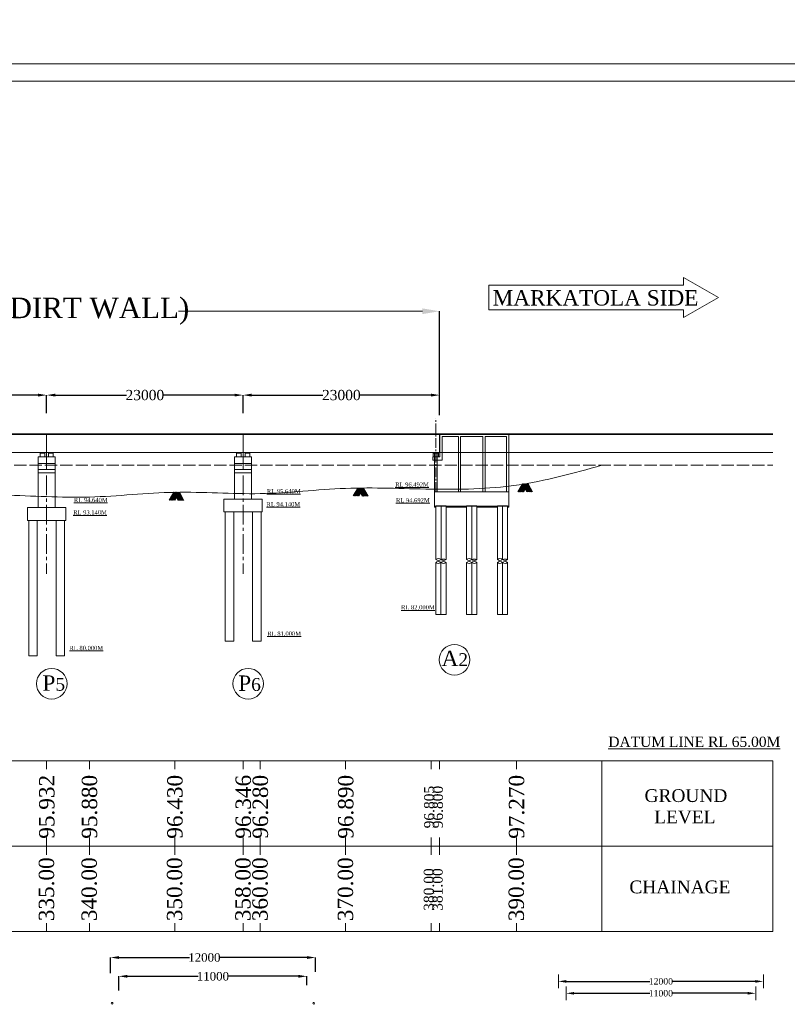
# Model space of a CAD drawing. Header units: millimetres. Extents: x -20950785 to 389010297, y -11535949 to 14056629.
# Tile 253 of 256: x 13515200 to 13605061, y -1538849 to -1423557. Entities that reach past the tile are written whole.
import ezdxf

# ---------------------------------------------------------------- set-up
doc = ezdxf.new("R2010")
doc.units = ezdxf.units.MM
doc.header["$LTSCALE"] = 60
doc.header["$MEASUREMENT"] = 0
doc.linetypes.add('ACAD_ISO02W100', pattern=[15, 12, -3])
doc.linetypes.add('CENTER2', pattern=[28.575, 19.05, -3.175, 3.175, -3.175])
doc.layers.add('TEXT', color=7, linetype='Continuous')
doc.styles.add('PDF Arial Bold', font='times.ttf')
doc.styles.add('style1', font='txt.shx', dxfattribs={"height": 1})
doc.dimstyles.get("Standard").update_dxf_attribs({"dimtxt": 400, "dimasz": 215, "dimexe": 0.18, "dimexo": 0.0625, "dimgap": 0.09, "dimtad": 0, "dimtih": 1, "dimtoh": 1, "dimdec": 0, "dimzin": 4, "dimdsep": 46, "dimtxsty": 'Standard', "dimblk": 'OPEN90', "dimcen": 0, "dimadec": 0, "dimazin": 1, "dimtfac": 1, "dimtdec": 0, "dimtix": 1, "dimtofl": 0, "dimtmove": 0, "dimatfit": 3, "dimldrblk": 'OPEN30', "dimfxl": 1, "dimtolj": 1, "dimtzin": 0, "dimarcsym": 0})

# ---------------------------------------------------------------- blocks, each defined once
blk = doc.blocks.new('*D1215')
at = {"color": 0, "linetype": 'Continuous', "lineweight": -2, "ltscale": 2, "transparency": 16777216}
for p, q in [((13403353, -1469634), (13403353, -1457696)), ((13564353, -1469879), (13564353, -1457696))]:
    blk.add_line(p, q, dxfattribs=at)
at = {"color": 0, "linetype": 'Continuous', "lineweight": 0, "ltscale": 2, "transparency": 16777216}
for p, q in [((13405353, -1457696), (13433910, -1457696)), ((13562353, -1457696), (13533795, -1457696))]:
    blk.add_line(p, q, dxfattribs=at)
at = {"color": 0, "linetype": 'Continuous', "lineweight": 9, "ltscale": 2, "transparency": 16777216}
for points in [[(13405353, -1457362), (13405353, -1458029), (13403353, -1457696)], [(13562353, -1457362), (13562353, -1458029), (13564353, -1457696)]]:
    blk.add_solid(points, dxfattribs=at)
at = {"layer": 'Defpoints', "color": 0, "linetype": 'Continuous', "lineweight": 9, "ltscale": 2, "transparency": 16777216}
for p in [(13564353, -1457696), (13403353, -1469634), (13564353, -1469879)]:
    blk.add_point(p, dxfattribs=at)
at = {"color": 0, "linetype": 'Continuous', "lineweight": 9, "ltscale": 2, "transparency": 16777216, "insert": (13483853, -1457696), "char_height": 2000, "attachment_point": 5}
blk.add_mtext('\\A1;{\\fTimes New Roman|b0|i0|c0|p18;\\H1.2x;\\C256;LENGTH OF BRIDGE 161.00 (BETWEEN FACE OF DIRT WALL)}', dxfattribs=at)
blk = doc.blocks.new('*D1220')
at = {"color": 0, "linetype": 'Continuous', "lineweight": -2, "ltscale": 2, "transparency": 16777216}
for p, q in [((13495353, -1469634), (13495353, -1467516)), ((13496353, -1467516), (13504688, -1467516)), ((13517353, -1467516), (13509017, -1467516)), ((13518353, -1468982), (13518353, -1467516))]:
    blk.add_line(p, q, dxfattribs=at)
at = {"color": 0, "linetype": 'Continuous', "lineweight": 9, "ltscale": 2, "transparency": 16777216}
for points in [[(13496353, -1467349), (13496353, -1467682), (13495353, -1467516)], [(13517353, -1467349), (13517353, -1467682), (13518353, -1467516)]]:
    blk.add_solid(points, dxfattribs=at)
at = {"layer": 'Defpoints', "color": 0, "linetype": 'Continuous', "lineweight": 9, "ltscale": 2, "transparency": 16777216}
for p in [(13518353, -1467516), (13495353, -1469634), (13518353, -1468982)]:
    blk.add_point(p, dxfattribs=at)
at = {"color": 0, "linetype": 'Continuous', "lineweight": 9, "ltscale": 2, "transparency": 16777216, "insert": (13506853, -1467516), "char_height": 1000, "attachment_point": 5}
blk.add_mtext('\\A1;{\\fTimes New Roman|b0|i0|c0|p18;\\H1.2x;\\C256;23000 }', dxfattribs=at)
blk = doc.blocks.new('*D1221')
at = {"color": 0, "linetype": 'Continuous', "lineweight": -2, "ltscale": 2, "transparency": 16777216}
for p, q in [((13518353, -1469634), (13518353, -1467516)), ((13519353, -1467516), (13527688, -1467516)), ((13540353, -1467516), (13532017, -1467516)), ((13541353, -1468982), (13541353, -1467516))]:
    blk.add_line(p, q, dxfattribs=at)
at = {"color": 0, "linetype": 'Continuous', "lineweight": 9, "ltscale": 2, "transparency": 16777216}
for points in [[(13519353, -1467349), (13519353, -1467682), (13518353, -1467516)], [(13540353, -1467349), (13540353, -1467682), (13541353, -1467516)]]:
    blk.add_solid(points, dxfattribs=at)
at = {"layer": 'Defpoints', "color": 0, "linetype": 'Continuous', "lineweight": 9, "ltscale": 2, "transparency": 16777216}
for p in [(13541353, -1467516), (13518353, -1469634), (13541353, -1468982)]:
    blk.add_point(p, dxfattribs=at)
at = {"color": 0, "linetype": 'Continuous', "lineweight": 9, "ltscale": 2, "transparency": 16777216, "insert": (13529853, -1467516), "char_height": 1000, "attachment_point": 5}
blk.add_mtext('\\A1;{\\fTimes New Roman|b0|i0|c0|p18;\\H1.2x;\\C256;23000 }', dxfattribs=at)
blk = doc.blocks.new('*D1222')
at = {"color": 0, "linetype": 'Continuous', "lineweight": -2, "ltscale": 2, "transparency": 16777216}
for p, q in [((13541353, -1469634), (13541353, -1467516)), ((13542353, -1467516), (13550688, -1467516)), ((13563353, -1467516), (13555017, -1467516)), ((13564353, -1468982), (13564353, -1467516))]:
    blk.add_line(p, q, dxfattribs=at)
at = {"color": 0, "linetype": 'Continuous', "lineweight": 9, "ltscale": 2, "transparency": 16777216}
for points in [[(13542353, -1467349), (13542353, -1467682), (13541353, -1467516)], [(13563353, -1467349), (13563353, -1467682), (13564353, -1467516)]]:
    blk.add_solid(points, dxfattribs=at)
at = {"layer": 'Defpoints', "color": 0, "linetype": 'Continuous', "lineweight": 9, "ltscale": 2, "transparency": 16777216}
for p in [(13564353, -1467516), (13541353, -1469634), (13564353, -1468982)]:
    blk.add_point(p, dxfattribs=at)
at = {"color": 0, "linetype": 'Continuous', "lineweight": 9, "ltscale": 2, "transparency": 16777216, "insert": (13552853, -1467516), "char_height": 1000, "attachment_point": 5}
blk.add_mtext('\\A1;{\\fTimes New Roman|b0|i0|c0|p18;\\H1.2x;\\C256;23000 }', dxfattribs=at)
blk = doc.blocks.new('*D1351')
at = {"color": 0, "linetype": 'Continuous', "lineweight": -2, "transparency": 16777216}
for p, q in [((13579165, -1537560), (13579165, -1537560)), ((13580100, -1537560), (13588961, -1537560)), ((13600423, -1537560), (13591561, -1537560)), ((13601358, -1537560), (13601358, -1537560))]:
    blk.add_line(p, q, dxfattribs=at)
at = {"color": 0, "linetype": 'Continuous', "lineweight": 9, "transparency": 16777216}
for points in [[(13580100, -1537404), (13580100, -1537716), (13579165, -1537560)], [(13600423, -1537404), (13600423, -1537716), (13601358, -1537560)]]:
    blk.add_solid(points, dxfattribs=at)
at = {"layer": 'Defpoints', "color": 0, "linetype": 'Continuous', "lineweight": 9, "transparency": 16777216}
for p in [(13579165, -1537560), (13601358, -1537560), (13601358, -1537560)]:
    blk.add_point(p, dxfattribs=at)
at = {"color": 0, "linetype": 'Continuous', "lineweight": 9, "transparency": 16777216, "insert": (13590261, -1537560), "char_height": 500, "attachment_point": 5}
blk.add_mtext('\\A1;{\\fTimes New Roman|b0|i0|c0|p18;\\H1.5x;11000}', dxfattribs=at)
blk = doc.blocks.new('*D1352')
at = {"color": 0, "linetype": 'Continuous', "lineweight": -2, "transparency": 16777216}
for p, q in [((13578265, -1536167), (13578265, -1536167)), ((13579200, -1536167), (13588961, -1536167)), ((13601323, -1536167), (13591561, -1536167)), ((13602258, -1536167), (13602258, -1536166))]:
    blk.add_line(p, q, dxfattribs=at)
at = {"color": 0, "linetype": 'Continuous', "lineweight": 9, "transparency": 16777216}
for points in [[(13579200, -1536011), (13579200, -1536322), (13578265, -1536167)], [(13601323, -1536011), (13601323, -1536322), (13602258, -1536167)]]:
    blk.add_solid(points, dxfattribs=at)
at = {"layer": 'Defpoints', "color": 0, "linetype": 'Continuous', "lineweight": 9, "transparency": 16777216}
for p in [(13578265, -1536167), (13602258, -1536167), (13602258, -1536167)]:
    blk.add_point(p, dxfattribs=at)
at = {"color": 0, "linetype": 'Continuous', "lineweight": 9, "transparency": 16777216, "insert": (13590261, -1536167), "char_height": 500, "attachment_point": 5}
blk.add_mtext('\\A1;{\\fTimes New Roman|b0|i0|c0|p18;\\H1.5x;12000}', dxfattribs=at)
blk = doc.blocks.new('*D1290')
at = {"color": 0, "linetype": 'Continuous', "lineweight": -2, "ltscale": 2, "transparency": 16777216}
for p, q in [((13526818, -1537243), (13526818, -1535571)), ((13527818, -1535571), (13536086, -1535571)), ((13547818, -1535571), (13539551, -1535571)), ((13548818, -1536606), (13548818, -1535571))]:
    blk.add_line(p, q, dxfattribs=at)
at = {"color": 0, "linetype": 'Continuous', "lineweight": 9, "ltscale": 2, "transparency": 16777216}
for points in [[(13527818, -1535404), (13527818, -1535738), (13526818, -1535571)], [(13547818, -1535404), (13547818, -1535738), (13548818, -1535571)]]:
    blk.add_solid(points, dxfattribs=at)
at = {"layer": 'Defpoints', "color": 0, "linetype": 'Continuous', "lineweight": 9, "ltscale": 2, "transparency": 16777216}
for p in [(13526818, -1535571), (13548818, -1536606), (13526818, -1537243)]:
    blk.add_point(p, dxfattribs=at)
at = {"color": 0, "linetype": 'Continuous', "lineweight": 9, "ltscale": 2, "transparency": 16777216, "insert": (13537818, -1535571), "char_height": 1000, "attachment_point": 5, "style": 'PDF Arial Bold'}
blk.add_mtext('\\A1;11000', dxfattribs=at)
blk = doc.blocks.new('*D1291')
at = {"color": 0, "linetype": 'Continuous', "lineweight": -2, "ltscale": 2, "transparency": 16777216}
for p, q in [((13525818, -1535184), (13525818, -1533371)), ((13526818, -1533371), (13535086, -1533371)), ((13548818, -1533371), (13538551, -1533371)), ((13549818, -1535052), (13549818, -1533371))]:
    blk.add_line(p, q, dxfattribs=at)
at = {"color": 0, "linetype": 'Continuous', "lineweight": 9, "ltscale": 2, "transparency": 16777216}
for points in [[(13526818, -1533204), (13526818, -1533538), (13525818, -1533371)], [(13548818, -1533204), (13548818, -1533538), (13549818, -1533371)]]:
    blk.add_solid(points, dxfattribs=at)
at = {"layer": 'Defpoints', "color": 0, "linetype": 'Continuous', "lineweight": 9, "ltscale": 2, "transparency": 16777216}
for p in [(13525818, -1533371), (13525818, -1535184), (13549818, -1535052)]:
    blk.add_point(p, dxfattribs=at)
at = {"color": 0, "linetype": 'Continuous', "lineweight": 9, "ltscale": 2, "transparency": 16777216, "insert": (13536818, -1533371), "char_height": 1000, "attachment_point": 5, "style": 'PDF Arial Bold'}
blk.add_mtext('\\A1;12000', dxfattribs=at)

msp = doc.modelspace()

# ---------------------------------------------------------------- hatches: boundary and pattern name
at = {"linetype": 'Continuous', "lineweight": 9, "ltscale": 2}
h = msp.add_hatch(dxfattribs=at)
h.set_pattern_fill('ANSI31')
h.set_pattern_definition([(45, (3170237.55397, -406823.09052), (-0.0883883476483, 0.0883883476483), [])])
h.paths.add_polyline_path([(13518027.55, -1474230.02), (13517677.55, -1474230.02), (13517677.55, -1474310.02), (13518027.55, -1474310.02)])
h = msp.add_hatch(dxfattribs=at)
h.set_pattern_fill('ANSI31')
h.set_pattern_definition([(45, (3171237.55397, -406823.09052), (-0.0883883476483, 0.0883883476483), [])])
h.paths.add_polyline_path([(13519027.55, -1474230.02), (13518677.55, -1474230.02), (13518677.55, -1474310.02), (13519027.55, -1474310.02)])
h = msp.add_hatch(dxfattribs=at)
h.set_pattern_fill('ANSI31')
h.set_pattern_definition([(45, (3193237.55397, -406823.09052), (-0.0883883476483, 0.0883883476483), [])])
h.paths.add_polyline_path([(13541027.55, -1474230.02), (13540677.55, -1474230.02), (13540677.55, -1474310.02), (13541027.55, -1474310.02)])
h = msp.add_hatch(dxfattribs=at)
h.set_pattern_fill('ANSI31')
h.set_pattern_definition([(45, (3194237.55397, -406823.09052), (-0.0883883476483, 0.0883883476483), [])])
h.paths.add_polyline_path([(13542027.55, -1474230.02), (13541677.55, -1474230.02), (13541677.55, -1474310.02), (13542027.55, -1474310.02)])
h = msp.add_hatch(dxfattribs=at)
h.set_pattern_fill('ANSI31')
h.set_pattern_definition([(45, (1485006.40821, 243431.41789), (-0.0883883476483, 0.0883883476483), [])])
h.paths.add_polyline_path([(13563922.55, -1474230.02), (13564097.55, -1474230.02), (13564097.55, -1474310.02), (13563922.55, -1474310.02)])
h.paths.add_polyline_path([(13563747.55, -1474230.02), (13563922.55, -1474230.02), (13563922.55, -1474310.02), (13563747.55, -1474310.02)])
at = {"linetype": 'Continuous', "lineweight": 9}
h = msp.add_hatch(dxfattribs=at)
h.set_pattern_fill('AR-CONC', scale=25, style=0)
h.set_pattern_definition([(50, (13546550.53, -1524591.05), (179.31505, -15.68803), [18.75, -206.25]), (355, (13546550.53, -1524591.05), (-34.68783, 188.04803), [15, -165]), (100.4514, (13546565.47, -1524592.35), (144.62735, 172.3599), [15.93505, -175.2855]), (46.1842, (13546550.53, -1524541.05), (266.8103, -41.3798), [28.125, -309.375]), (96.6356, (13546572.76, -1524544.5), (233.6657, 243.5295), [23.9026, -262.9282]), (351.1842, (13546550.53, -1524541.05), (233.6655, 243.5297), [22.5, -247.5]), (21, (13546575.53, -1524553.55), (149.22676, -100.65472), [18.75, -206.25]), (326, (13546575.53, -1524553.55), (60.8288, 181.2875), [15, -165]), (71.4514, (13546587.96, -1524561.93), (210.05566, 80.6326), [15.93505, -175.2855]), (37.5, (13546550.53, -1524591.047), (3.03996, 83.22346), [0, -163, 0, -167.5, 0, -165.625]), (7.5, (13546550.53, -1524591.05), (65.76738, 98.60293), [0, -95.5, 0, -159.25, 0, -63.125]), (327.5, (13546494.78, -1524591.047), (133.45561, -5.63872), [0, -62.5, 0, -195, 0, -258.75]), (317.5, (13546469.78, -1524591.05), (145.79654, 25.02625), [0, -81.25, 0, -129.5, 0, -183.75])])
h.paths.add_polyline_path([(13568722.55, -1480538.02), (13571122.55, -1480538.02), (13571122.55, -1480638.02), (13568722.55, -1480638.02)])
h.paths.add_polyline_path([(13572322.55, -1480538.02), (13572472.55, -1480538.02), (13572472.55, -1480638.02), (13572322.55, -1480638.02)])
h.paths.add_polyline_path([(13565122.55, -1480538.02), (13567522.55, -1480538.02), (13567522.55, -1480638.02), (13565122.55, -1480638.02)])
h.paths.add_polyline_path([(13563772.55, -1480538.02), (13563922.55, -1480538.02), (13563922.55, -1480638.02), (13563772.55, -1480638.02)])

# ---------------------------------------------------------------- linework, layer by layer
for p, q in [((13592923.11, -1453742.85), (13592923.11, -1454652.56)), ((13596992.94, -1456092.56), (13592923.11, -1453742.85)), ((13592923.11, -1454652.56), (13570131.44, -1454652.56)), ((13596992.94, -1456092.56), (13592923.11, -1458442.28)), ((13592923.11, -1457532.56), (13570131.44, -1457532.56)), ((13592923.11, -1457532.56), (13592923.11, -1458442.28)), ((13517577.55, -1474730.02), (13517577.55, -1474310.02)), ((13517577.55, -1474730.02), (13517577.55, -1474468.96)), ((13518027.55, -1474310.02), (13518027.55, -1474230.02)), ((13518127.55, -1474730.02), (13518127.55, -1474310.02)), ((13518577.55, -1474730.02), (13518577.55, -1474310.02)), ((13519027.55, -1474310.02), (13519027.55, -1474230.02)), ((13519127.55, -1474730.02), (13519127.55, -1474310.02)), ((13540577.55, -1474730.02), (13540577.55, -1474310.02)), ((13540577.55, -1474730.02), (13540577.55, -1474468.96)), ((13541027.55, -1474310.02), (13541027.55, -1474230.02)), ((13541127.55, -1474730.02), (13541127.55, -1474310.02)), ((13541577.55, -1474730.02), (13541577.55, -1474310.02)), ((13542027.55, -1474310.02), (13542027.55, -1474230.02)), ((13542127.55, -1474730.02), (13542127.55, -1474310.02)), ((13517352.55, -1474730.02), (13519352.55, -1474730.02)), ((13517352.55, -1476230.02), (13517352.55, -1474730.02)), ((13517352.55, -1475530.02), (13519352.55, -1475530.02)), ((13519352.55, -1476230.02), (13519352.55, -1474730.02)), ((13540352.55, -1474730.02), (13542352.55, -1474730.02)), ((13540352.55, -1476230.02), (13540352.55, -1474730.02)), ((13540352.55, -1475530.02), (13542352.55, -1475530.02)), ((13542352.55, -1476230.02), (13542352.55, -1474730.02)), ((13517352.55, -1476230.02), (13519352.55, -1476230.02)), ((13517352.55, -1476630.02), (13519352.55, -1476630.02)), ((13540352.55, -1476230.02), (13542352.55, -1476230.02)), ((13540352.55, -1476630.02), (13542352.55, -1476630.02)), ((13516102.55, -1482190.02), (13516102.55, -1480690.02)), ((13520602.55, -1482190.02), (13520602.55, -1480690.02)), ((13539252.55, -1496330.02), (13539252.55, -1481190.02)), ((13540252.55, -1496330.02), (13540252.55, -1481190.02)), ((13542452.55, -1496330.02), (13542452.55, -1481190.02)), ((13543452.55, -1496330.02), (13543452.55, -1481190.02)), ((13516252.55, -1498030.02), (13516252.55, -1482190.02)), ((13517252.55, -1498030.02), (13517252.55, -1482190.02)), ((13519452.55, -1498030.02), (13519452.55, -1482190.02)), ((13520452.55, -1498030.02), (13520452.55, -1482190.02)), ((13578264.86, -1536957.52), (13578264.86, -1535375.75)), ((13602257.6, -1536957.52), (13602257.6, -1535375.75)), ((13579164.58, -1538350.85), (13579164.58, -1536769.08)), ((13601357.87, -1538350.85), (13601357.87, -1536769.08))]:
    msp.add_line(p, q, dxfattribs=at)
at = {"color": 7, "linetype": 'Continuous', "lineweight": 9, "ltscale": 2}
for p, q in [((13570131.44, -1454652.56), (13570131.44, -1457532.56)), ((13363352.55, -1472055.02), (13603352.55, -1472055.02)), ((13363352.55, -1472130.02), (13603352.55, -1472130.02)), ((13518332.55, -1472130.02), (13518332.55, -1472055.02)), ((13518352.55, -1472130.02), (13518352.55, -1472055.02)), ((13518352.55, -1474230.02), (13518352.55, -1472130.02)), ((13518372.55, -1472130.02), (13518372.55, -1472055.02)), ((13541332.55, -1472130.02), (13541332.55, -1472055.02)), ((13541352.55, -1472130.02), (13541352.55, -1472055.02)), ((13541352.55, -1474230.02), (13541352.55, -1472130.02)), ((13541372.55, -1472130.02), (13541372.55, -1472055.02)), ((13564332.55, -1472130.02), (13564332.55, -1472055.02)), ((13564332.55, -1474230.02), (13564332.55, -1472130.02)), ((13564352.55, -1472130.02), (13564352.55, -1472055.02)), ((13564352.55, -1472130.02), (13564352.55, -1472055.02)), ((13564782.55, -1472130.02), (13564352.55, -1472130.02)), ((13564372.55, -1472130.02), (13564372.55, -1472055.02)), ((13363352.55, -1474230.02), (13603352.55, -1474230.02)), ((13517577.55, -1474310.02), (13518127.55, -1474310.02)), ((13517677.55, -1474310.02), (13517677.55, -1474230.02)), ((13517677.55, -1474230.02), (13518027.55, -1474230.02)), ((13518577.55, -1474310.02), (13519127.55, -1474310.02)), ((13518677.55, -1474310.02), (13518677.55, -1474230.02)), ((13518677.55, -1474230.02), (13519027.55, -1474230.02)), ((13540577.55, -1474310.02), (13541127.55, -1474310.02)), ((13540677.55, -1474310.02), (13540677.55, -1474230.02)), ((13540677.55, -1474230.02), (13541027.55, -1474230.02)), ((13541577.55, -1474310.02), (13542127.55, -1474310.02)), ((13541677.55, -1474310.02), (13541677.55, -1474230.02)), ((13541677.55, -1474230.02), (13542027.55, -1474230.02)), ((13564097.55, -1474230.02), (13563747.55, -1474230.02)), ((13563747.55, -1474230.02), (13563747.55, -1474310.02)), ((13564097.55, -1474230.02), (13564097.55, -1474310.02)), ((13517352.55, -1480690.02), (13517352.55, -1476230.02)), ((13519352.55, -1480690.02), (13519352.55, -1476230.02)), ((13540352.55, -1479690.02), (13540352.55, -1476230.02)), ((13542352.55, -1479690.02), (13542352.55, -1476230.02)), ((13539102.55, -1479690.02), (13543602.55, -1479690.02)), ((13539102.55, -1479690.02), (13539102.55, -1481190.02)), ((13543602.55, -1479690.02), (13543602.55, -1481190.02)), ((13516102.55, -1480690.02), (13520602.55, -1480690.02)), ((13539102.55, -1481190.02), (13543602.55, -1481190.02)), ((13516102.55, -1482190.02), (13520602.55, -1482190.02)), ((13565122.55, -1493221.76), (13563922.55, -1493221.76)), ((13568722.55, -1493221.76), (13567522.55, -1493221.76)), ((13572322.55, -1493221.76), (13571122.55, -1493221.76)), ((13539252.55, -1496330.02), (13540252.55, -1496330.02)), ((13542452.55, -1496330.02), (13543452.55, -1496330.02)), ((13516252.55, -1498030.02), (13517252.55, -1498030.02)), ((13519452.55, -1498030.02), (13520452.55, -1498030.02)), ((13503352.55, -1510330.02), (13523352.55, -1510330.02)), ((13518352.55, -1510330.02), (13518352.55, -1511330.02)), ((13523352.55, -1510330.02), (13543352.55, -1510330.02)), ((13523352.55, -1510330.02), (13523352.55, -1511330.02)), ((13533352.55, -1510330.02), (13533352.55, -1511330.02)), ((13541352.55, -1510330.02), (13541352.55, -1511330.02)), ((13543352.55, -1510330.02), (13543352.55, -1511330.02)), ((13543352.55, -1510330.02), (13563352.55, -1510330.02)), ((13553352.55, -1510330.02), (13553352.55, -1511330.02)), ((13563352.55, -1510330.02), (13563352.55, -1511330.02)), ((13563352.55, -1510330.02), (13583352.55, -1510330.02)), ((13564352.55, -1510330.02), (13564352.55, -1511330.02)), ((13573352.55, -1510330.02), (13573352.55, -1511330.02)), ((13583352.55, -1510330.02), (13603352.55, -1510330.02)), ((13583352.55, -1530330.02), (13583352.55, -1510330.02)), ((13603352.55, -1510330.02), (13603352.55, -1530330.02)), ((13518352.55, -1519330.02), (13518352.55, -1521330.02)), ((13523352.55, -1519330.02), (13523352.55, -1521330.02)), ((13533352.55, -1519330.02), (13533352.55, -1521330.02)), ((13541352.55, -1519330.02), (13541352.55, -1521330.02)), ((13543352.55, -1519330.02), (13543352.55, -1521330.02)), ((13553352.55, -1519330.02), (13553352.55, -1521330.02)), ((13563352.55, -1519330.02), (13563352.55, -1521330.02)), ((13564352.55, -1519330.02), (13564352.55, -1521330.02)), ((13573352.55, -1519330.02), (13573352.55, -1521330.02)), ((13383352.55, -1520330.02), (13583352.55, -1520330.02)), ((13583352.55, -1520330.02), (13603352.55, -1520330.02)), ((13518352.55, -1529330.02), (13518352.55, -1530330.02)), ((13523352.55, -1529330.02), (13523352.55, -1530330.02)), ((13533352.55, -1529330.02), (13533352.55, -1530330.02)), ((13541352.55, -1529330.02), (13541352.55, -1530330.02)), ((13543352.55, -1529330.02), (13543352.55, -1530330.02)), ((13553352.55, -1529330.02), (13553352.55, -1530330.02)), ((13563352.55, -1529330.02), (13563352.55, -1530330.02)), ((13564352.55, -1529330.02), (13564352.55, -1530330.02)), ((13573352.55, -1529330.02), (13573352.55, -1530330.02)), ((13523352.55, -1530330.02), (13503352.55, -1530330.02)), ((13543352.55, -1530330.02), (13523352.55, -1530330.02)), ((13563352.55, -1530330.02), (13543352.55, -1530330.02)), ((13583352.55, -1530330.02), (13563352.55, -1530330.02)), ((13603352.55, -1530330.02), (13583352.55, -1530330.02))]:
    msp.add_line(p, q, dxfattribs=at)
at = {"linetype": 'CENTER2', "lineweight": 9}
msp.add_line((13563922.55, -1478838.02), (13563922.55, -1470250.08), dxfattribs=at)
at = {"color": 7, "linetype": 'Continuous', "lineweight": 9}
for p, q in [((13564332.55, -1472130.02), (13564332.55, -1472055.02)), ((13564372.55, -1472055.02), (13572472.55, -1472055.02)), ((13564372.55, -1472130.02), (13564372.55, -1472055.02)), ((13564372.55, -1474730.02), (13564372.55, -1472126.85)), ((13564372.55, -1472130.02), (13564672.55, -1472130.02)), ((13564672.55, -1472130.02), (13572472.55, -1472130.02)), ((13572472.55, -1472055.02), (13572472.55, -1472126.85)), ((13572472.55, -1472126.85), (13572472.55, -1478838.02)), ((13572472.55, -1478838.02), (13572472.55, -1472130.02)), ((13564672.55, -1472380.02), (13566572.55, -1472380.02)), ((13564672.55, -1472380.02), (13564672.55, -1475130.02)), ((13566572.55, -1478838.02), (13566572.55, -1472380.02)), ((13566822.55, -1472380.02), (13569422.55, -1472380.02)), ((13566822.55, -1478838.02), (13566822.55, -1472380.02)), ((13569422.55, -1478838.02), (13569422.55, -1472380.02)), ((13569672.55, -1472380.02), (13572172.55, -1472380.02)), ((13569672.55, -1478838.02), (13569672.55, -1472380.02)), ((13572172.55, -1478838.02), (13572172.55, -1472380.02)), ((13572172.55, -1473441.85), (13572172.55, -1472430.02)), ((13563622.55, -1474730.02), (13563622.55, -1474310.02)), ((13563622.55, -1474310.02), (13564222.55, -1474310.02)), ((13563772.55, -1478838.02), (13563772.55, -1474230.02)), ((13563772.55, -1478838.02), (13563772.55, -1474230.02)), ((13564072.55, -1478838.02), (13564072.55, -1474230.02)), ((13564222.55, -1474310.02), (13564222.55, -1474730.02)), ((13572172.55, -1478838.02), (13572172.55, -1473741.85)), ((13563997.55, -1474730.02), (13563572.55, -1474730.02)), ((13563572.55, -1474730.02), (13563572.55, -1475130.02)), ((13563572.55, -1475130.02), (13564672.55, -1475130.02)), ((13564372.55, -1474730.02), (13563997.55, -1474730.02)), ((13563772.55, -1478838.02), (13572472.55, -1478838.02)), ((13563772.55, -1478838.02), (13572472.55, -1478838.02)), ((13563772.55, -1478838.02), (13563772.55, -1480638.02)), ((13564072.55, -1478838.02), (13563772.55, -1478838.02)), ((13564972.55, -1478838.02), (13564672.55, -1478838.02)), ((13567472.55, -1478838.02), (13567172.55, -1478838.02)), ((13569972.55, -1478838.02), (13569672.55, -1478838.02)), ((13572472.55, -1478838.02), (13572172.55, -1478838.02)), ((13572472.55, -1480638.02), (13572472.55, -1478838.02)), ((13563772.55, -1480538.02), (13572472.55, -1480538.02)), ((13563772.55, -1480638.02), (13563922.55, -1480638.02)), ((13563922.55, -1480488.02), (13565122.55, -1480488.02)), ((13563922.55, -1486778.56), (13563922.55, -1480488.02)), ((13565122.55, -1486778.56), (13565122.55, -1480488.02)), ((13565122.55, -1480638.02), (13567522.55, -1480638.02)), ((13567522.55, -1480488.02), (13568722.55, -1480488.02)), ((13567522.55, -1480488.02), (13567522.55, -1480598.04)), ((13567522.55, -1486770.23), (13567522.55, -1480538.02)), ((13568722.55, -1480638.02), (13571122.55, -1480638.02)), ((13571122.55, -1480488.02), (13572322.55, -1480488.02)), ((13571122.55, -1486787.71), (13571122.55, -1480488.02)), ((13572322.55, -1486787.71), (13572322.55, -1480488.02)), ((13572322.55, -1480638.02), (13572472.55, -1480638.02)), ((13572472.55, -1480599.92), (13572472.55, -1480638.02)), ((13568122.55, -1485488.02), (13568122.55, -1484288.02)), ((13563922.55, -1493221.76), (13563922.55, -1487129.26)), ((13565122.55, -1493221.76), (13565122.55, -1487129.26)), ((13567522.55, -1493221.76), (13567522.55, -1487129.26)), ((13568722.55, -1493221.76), (13568722.55, -1487129.26)), ((13571122.55, -1493221.76), (13571122.55, -1487129.26)), ((13572322.55, -1493221.76), (13572322.55, -1487129.26)), ((13563922.55, -1491752.58), (13563922.55, -1491481.78))]:
    msp.add_line(p, q, dxfattribs=at)
at = {"linetype": 'CENTER2', "lineweight": 9, "ltscale": 2}
for p, q in [((13518352.55, -1474230.02), (13518352.55, -1476230.02)), ((13541352.55, -1474230.02), (13541352.55, -1476230.02)), ((13518352.55, -1476945.04), (13518352.55, -1488459.82)), ((13541352.55, -1476945.04), (13541352.55, -1488459.82))]:
    msp.add_line(p, q, dxfattribs=at)
at = {"color": 7, "linetype": 'ACAD_ISO02W100', "lineweight": 9, "ltscale": 2}
msp.add_line((13363352.55, -1475730.02), (13603352.55, -1475730.02), dxfattribs=at)
at = {"color": 7, "linetype": 'Continuous', "lineweight": 9, "ltscale": 20}
msp.add_line((13568722.55, -1486783.13), (13568722.55, -1480488.02), dxfattribs=at)
at = {"linetype": 'Continuous', "lineweight": 9, "ltscale": 2}
msp.add_line((13516252.55, -1498030.02), (13516252.55, -1497165.15), dxfattribs=at)
at = {"color": 7, "linetype": 'Continuous', "lineweight": 9, "ltscale": 2}
for points in [[(13349894, -1428738.8), (13687270.2, -1428738.8), (13687270.2, -1668785), (13349894, -1668785)], [(13351894, -1430738.8), (13685270.2, -1430738.8), (13685270.2, -1666785), (13351894, -1666785)]]:
    msp.add_lwpolyline(points, close=True, dxfattribs=at)
for points in [[(13573511.46, -1478827.52), (13574056.8, -1477899.66), (13574580.03, -1478842.25)], [(13573567.94, -1478827.52), (13574113.28, -1477899.66), (13574636.51, -1478842.25)], [(13573633.18, -1478827.52), (13574178.52, -1477899.66), (13574701.75, -1478842.25)], [(13573703.87, -1478827.52), (13574249.21, -1477899.66), (13574772.44, -1478842.25)], [(13573772.74, -1478827.52), (13574318.08, -1477899.66), (13574841.31, -1478842.25)], [(13573836.18, -1478827.52), (13574381.52, -1477899.66), (13574904.75, -1478842.25)], [(13573910.49, -1478827.52), (13574455.83, -1477899.66), (13574979.06, -1478842.25)], [(13573966.67, -1478827.52), (13574512.01, -1477899.66), (13575035.24, -1478842.25)], [(13574040.98, -1478827.52), (13574586.32, -1477899.66), (13575109.55, -1478842.25)], [(13574106.23, -1478827.52), (13574651.57, -1477899.66), (13575174.8, -1478842.25)], [(13574167.85, -1478827.52), (13574713.19, -1477899.66), (13575236.42, -1478842.25)], [(13532692.21, -1479824.44), (13533237.55, -1478896.58), (13533760.78, -1479839.16)], [(13532748.69, -1479824.44), (13533294.03, -1478896.58), (13533817.26, -1479839.16)], [(13532813.94, -1479824.44), (13533359.28, -1478896.58), (13533882.51, -1479839.16)], [(13532884.62, -1479824.44), (13533429.96, -1478896.58), (13533953.19, -1479839.16)], [(13532953.49, -1479824.44), (13533498.83, -1478896.58), (13534022.06, -1479839.16)], [(13533016.93, -1479824.44), (13533562.27, -1478896.58), (13534085.5, -1479839.16)], [(13533091.24, -1479824.44), (13533636.58, -1478896.58), (13534159.81, -1479839.16)], [(13533147.43, -1479824.44), (13533692.77, -1478896.58), (13534216, -1479839.16)], [(13533221.74, -1479824.44), (13533767.08, -1478896.58), (13534290.31, -1479839.16)], [(13533286.98, -1479824.44), (13533832.32, -1478896.58), (13534355.56, -1479839.16)], [(13533348.61, -1479824.44), (13533893.95, -1478896.58), (13534417.18, -1479839.16)], [(13554252.64, -1479324.74), (13554797.98, -1478396.88), (13555321.21, -1479339.47)], [(13554309.11, -1479324.74), (13554854.45, -1478396.88), (13555377.68, -1479339.47)], [(13554374.36, -1479324.74), (13554919.7, -1478396.88), (13555442.93, -1479339.47)], [(13554445.04, -1479324.74), (13554990.38, -1478396.88), (13555513.61, -1479339.47)], [(13554513.92, -1479324.74), (13555059.26, -1478396.88), (13555582.49, -1479339.47)], [(13554577.35, -1479324.74), (13555122.69, -1478396.88), (13555645.92, -1479339.47)], [(13554651.66, -1479324.74), (13555197, -1478396.88), (13555720.23, -1479339.47)], [(13554707.85, -1479324.74), (13555253.19, -1478396.88), (13555776.42, -1479339.47)], [(13554782.16, -1479324.74), (13555327.5, -1478396.88), (13555850.73, -1479339.47)], [(13554847.41, -1479324.74), (13555392.75, -1478396.88), (13555915.98, -1479339.47)], [(13554909.03, -1479324.74), (13555454.37, -1478396.88), (13555977.6, -1479339.47)]]:
    msp.add_lwpolyline(points, dxfattribs=at)
for centre, radius in [((13500903, -1533338), 347474.95), ((13566105.66, -1498508.55), 1791.87), ((13518947.19, -1501307.96), 1791.87), ((13541947.19, -1501307.96), 1791.87), ((13526018.5, -1538721), 100), ((13549618.5, -1538721), 100)]:
    msp.add_circle(centre, radius, dxfattribs=at)
at = {"color": 7, "linetype": 'Continuous', "lineweight": 9}
for centre, radius, start, end in [((13564201.61, -1487428.79), 412.21, 43.2985883, 136.7014117), ((13564201.61, -1486671.2), 561.72, 237.718709, 302.281291), ((13564222.55, -1487065.82), 412.21, 43.2985883, 136.7014117), ((13564222.55, -1486308.24), 561.72, 237.718709, 302.281291), ((13564822.55, -1487411.27), 696.1, 64.4707596, 115.5292404), ((13564822.55, -1486393.61), 491.66, 232.3974098, 307.6025902), ((13564822.55, -1487428.79), 412.21, 43.2985883, 136.7014117), ((13564822.55, -1486671.2), 561.72, 237.718709, 302.281291), ((13567822.55, -1487065.82), 412.21, 43.2985883, 136.7014117), ((13567822.55, -1486308.24), 561.72, 237.718709, 302.281291), ((13567822.55, -1487411.95), 412.21, 43.2985883, 136.7014117), ((13567822.55, -1486654.36), 561.72, 237.718709, 302.281291), ((13568422.55, -1487411.27), 696.1, 64.4707596, 115.5292404), ((13568422.55, -1486393.61), 491.66, 232.3974098, 307.6025902), ((13568422.55, -1487411.95), 412.21, 43.2985883, 136.7014117), ((13568422.55, -1486654.36), 561.72, 237.718709, 302.281291), ((13571422.55, -1487065.82), 412.21, 43.2985883, 136.7014117), ((13571422.55, -1486308.24), 561.72, 237.718709, 302.281291), ((13571422.55, -1487411.95), 412.21, 43.2985883, 136.7014117), ((13571422.55, -1486654.36), 561.72, 237.718709, 302.281291), ((13572022.55, -1487411.27), 696.1, 64.4707596, 115.5292404), ((13572022.55, -1486393.61), 491.66, 232.3974098, 307.6025902), ((13572022.55, -1487411.95), 412.21, 43.2985883, 136.7014117), ((13572022.55, -1486654.36), 561.72, 237.718709, 302.281291)]:
    msp.add_arc(centre, radius, start, end, dxfattribs=at)
at = {"color": 7, "linetype": 'Continuous', "lineweight": 9, "ltscale": 2}
msp.add_spline([(13393352.55, -1475680.02), (13403352.55, -1475730.02), (13413352.55, -1476230.02), (13423352.55, -1478110.02), (13433352.55, -1479480.02), (13443352.55, -1479550.02), (13453352.55, -1479620.02), (13463352.55, -1479470.02), (13473352.55, -1479350.02), (13483352.55, -1479690.02), (13493352.55, -1479420.02), (13503352.55, -1479200.02), (13513352.55, -1479220.02), (13523352.55, -1479450.02), (13533352.55, -1478900.02), (13543352.55, -1479050.02), (13553352.55, -1478440.02), (13563352.55, -1478525.02), (13573352.55, -1478060.02), (13583352.55, -1475730.02)], degree=3, dxfattribs=at)
at = {"layer": 'TEXT', "color": 7, "linetype": 'Continuous', "lineweight": 9, "ltscale": 1000}
for p, q in [((13564522.55, -1486783.13), (13564522.55, -1480550.92)), ((13568122.55, -1486770.23), (13568122.55, -1480488.02)), ((13568122.55, -1486783.13), (13568122.55, -1480538.02)), ((13568122.55, -1486770.23), (13568122.55, -1480588.02)), ((13571722.55, -1486783.13), (13571722.55, -1480550.92)), ((13564501.61, -1487146.09), (13564501.61, -1493221.76)), ((13568122.55, -1493221.76), (13568122.55, -1487129.26)), ((13571722.55, -1493221.76), (13571722.55, -1487129.26))]:
    msp.add_line(p, q, dxfattribs=at)

# ---------------------------------------------------------------- texts
at = {"color": 7, "linetype": 'Continuous', "lineweight": 9, "ltscale": 2, "insert": (12453747.11, -1443782.15), "char_height": 900, "attachment_point": 1, "style": 'PDF Arial Bold'}
msp.add_mtext_dynamic_manual_height_columns('\\pi1240.70522,t5740.70522;Moderately \\P\\pi690.45288,t5190.45288;Stronge Rock', width=8577.0125, gutter_width=1, heights=[0], dxfattribs=at)
at = {"linetype": 'Continuous', "lineweight": 9, "insert": (13594652.16, -1455225.09), "char_height": 1800, "attachment_point": 3, "style": 'style1'}
msp.add_mtext('{\\fTimes New Roman|b0|i0|c0|p18;MARKATOLA SIDE}', dxfattribs=at)
at = {"linetype": 'Continuous', "lineweight": 9, "attachment_point": 1}
for s, insert, char_height, width in [('\\pi7448.80773;{\\fTimes New Roman|b0|i0|c0|p18;\\LCertified that the boring details  shown are correct.}', (12359942, -1472477.59), 1915.15152, 72153.3279), ('{\\fTimes New Roman|b0|i0|c0|p18; \\H0.5x;\\LRL 96.492M}', (13558779.05, -1477738.02), 1000, 11580.8407), ('{\\fTimes New Roman|b0|i0|c0|p18; \\H0.5x;\\LRL 95.640M}', (13543760.21, -1478527.12), 1000, 11580.8407), ('{\\fTimes New Roman|b0|i0|c0|p18; \\H0.5x;\\LRL 94.640M}', (13521168.08, -1479546.08), 1000, 11580.8407), ('{\\fTimes New Roman|b0|i0|c0|p18; \\H0.5x;\\LRL 94.140M}', (13543711.92, -1480045), 1000, 11580.8407), ('{\\fTimes New Roman|b0|i0|c0|p18; \\H0.5x;\\LRL 94.692M}', (13558873.52, -1479581.97), 1000, 11580.8407), ('{\\fTimes New Roman|b0|i0|c0|p18; \\H0.5x;\\LRL 93.140M}', (13521084.67, -1481002.2), 1000, 11580.8407), ('{\\fTimes New Roman|b0|i0|c0|p18; \\H0.5x;\\LRL 82.000M}', (13559463.57, -1492118.12), 1000, 11580.8407), ('{\\fTimes New Roman|b0|i0|c0|p18; \\H0.5x;\\LRL 81.000M}', (13543812.14, -1495196.36), 1000, 11580.8407), ('{\\fTimes New Roman|b0|i0|c0|p18; \\H0.5x;\\LRL 80.000M}', (13520647.33, -1496876.54), 1000, 11580.8407), ('\\pi3313.63157;{\\fTimes New Roman|b0|i0|c0|p18;medium \\P\\pi1814.9834;compacted soil\\H1.00001x;\\P\\pi0;      }', (11748274.52, -1522913.25, -17483.87), 750, 10242.62), ('\\pi3313.63157;{\\fTimes New Roman|b0|i0|c0|p18;medium \\P\\pi1814.9834;compacted soil\\H1.00001x;\\P\\pi0;      }', (11721469.49, -1523931.04, -17483.87), 750, 10242.62), ('\\pi2740.72241;{\\fTimes New Roman|b0|i0|c0|p18;compacted \\P\\pi4359.6842;soil\\H1.00001x;\\P\\pi0;      }', (10497499.53, -1530929.72, -17483.87), 750, 10242.62), ('\\pi2740.72241;{\\fTimes New Roman|b0|i0|c0|p18;compacted \\P\\pi4359.6842;soil\\H1.00001x;\\P\\pi0;      }', (10470694.51, -1533491.03, -17483.87), 750, 10242.62)]:
    msp.add_mtext(s, dxfattribs=dict(at, insert=insert, char_height=char_height, width=width))
for s, insert, char_height in [('{\\fTimes New Roman|b0|i0|c0|p18;\\H1.2x;A\\H0.83333x;2}', (13564587.32, -1497438.26), 1500), ('{\\fTimes New Roman|b0|i0|c0|p18;\\H1.2x;P\\H0.83333x;5}', (13517866.72, -1500326.2), 1500), ('{\\fTimes New Roman|b0|i0|c0|p18;\\H1.2x;P\\H0.83333x;6}', (13540785.8, -1500346.04), 1500), ('{\\fTimes New Roman|b0|i0|c0|p18;\\LDATUM LINE RL 65.00M}', (13584107.08, -1507510.79), 1200), ('{\\fTimes New Roman|b0|i0|c0|p18;GROUND\\P  LEVEL}', (13588346.72, -1513659.98), 1500), ('{\\fTimes New Roman|b0|i0|c0|p18;CHAINAGE}', (13586575.88, -1524355.05), 1500)]:
    msp.add_mtext(s, dxfattribs=dict(at, insert=insert, char_height=char_height))
at = {"linetype": 'Continuous', "lineweight": 9, "attachment_point": 1, "rotation": 90}
for s, insert, char_height in [('{\\fTimes New Roman|b0|i0|c0|p18;95.932}', (13517465.75, -1519461.1), 1800), ('{\\fTimes New Roman|b0|i0|c0|p18;95.880}', (13522465.75, -1519461.1), 1800), ('{\\fTimes New Roman|b0|i0|c0|p18;96.430}', (13532465.75, -1519461.1), 1800), ('{\\fTimes New Roman|b0|i0|c0|p18;96.346}', (13540465.75, -1519461.1), 1800), ('{\\fTimes New Roman|b0|i0|c0|p18;96.280}', (13542465.75, -1519461.1), 1800), ('{\\fTimes New Roman|b0|i0|c0|p18;96.890}', (13552465.75, -1519461.1), 1800), ('{\\fTimes New Roman|b0|i0|c0|p18;97.270}', (13572465.75, -1519461.1), 1800), ('{\\fTimes New Roman|b0|i0|c0|p18;96.805}', (13562543.18, -1518248.26), 1200), ('{\\fTimes New Roman|b0|i0|c0|p18;96.800}', (13563543.18, -1518248.26), 1200), ('{\\fTimes New Roman|b0|i0|c0|p18;335.00}', (13517429.98, -1529117.18), 1800), ('{\\fTimes New Roman|b0|i0|c0|p18;340.00}', (13522429.98, -1529117.18), 1800), ('{\\fTimes New Roman|b0|i0|c0|p18;350.00}', (13532429.98, -1529117.18), 1800), ('{\\fTimes New Roman|b0|i0|c0|p18;358.00}', (13540429.98, -1529117.18), 1800), ('{\\fTimes New Roman|b0|i0|c0|p18;360.00}', (13542429.98, -1529117.18), 1800), ('{\\fTimes New Roman|b0|i0|c0|p18;370.00}', (13552429.98, -1529117.18), 1800), ('{\\fTimes New Roman|b0|i0|c0|p18;390.00}', (13572429.98, -1529117.18), 1800), ('{\\fTimes New Roman|b0|i0|c0|p18;380.00}', (13562507.41, -1527904.34), 1200), ('{\\fTimes New Roman|b0|i0|c0|p18;381.00}', (13563507.41, -1527904.34), 1200)]:
    msp.add_mtext(s, dxfattribs=dict(at, insert=insert, char_height=char_height))

# ---------------------------------------------------------------- dimensions: what is measured, and where the dimension line sits
at = {"color": 7, "linetype": 'Continuous', "lineweight": 9, "ltscale": 2}
for base, p1, p2, text, override, picture, middle in [((13564352.55, -1457695.79), (13403352.55, -1469633.89), (13564352.55, -1469878.82), '{\\fTimes New Roman|b0|i0|c0|p18;\\H1.2x;\\C256;LENGTH OF BRIDGE 161.00 (BETWEEN FACE OF DIRT WALL)}', {"dimtxt": 2000, "dimasz": 2000, "dimfxl": 300, "dimlwd": 0}, '*D1215', (13483852.55, -1457695.79)), ((13518352.55, -1467515.74), (13495352.55, -1469633.89), (13518352.55, -1468982.26), '{\\fTimes New Roman|b0|i0|c0|p18;\\H1.2x;\\C256;23000 }', {"dimtxt": 1000, "dimasz": 1000, "dimfxl": 300}, '*D1220', (13506852.55, -1467515.74)), ((13541352.55, -1467515.74), (13518352.55, -1469633.89), (13541352.55, -1468982.26), '{\\fTimes New Roman|b0|i0|c0|p18;\\H1.2x;\\C256;23000 }', {"dimtxt": 1000, "dimasz": 1000, "dimfxl": 300}, '*D1221', (13529852.55, -1467515.74)), ((13564352.55, -1467515.74), (13541352.55, -1469633.89), (13564352.55, -1468982.26), '{\\fTimes New Roman|b0|i0|c0|p18;\\H1.2x;\\C256;23000 }', {"dimtxt": 1000, "dimasz": 1000, "dimfxl": 300}, '*D1222', (13552852.55, -1467515.74)), ((13525818.5, -1533371), (13549818.5, -1535052), (13525818.5, -1535184), '12000', {"dimtxt": 1000, "dimasz": 1000, "dimtxsty": 'PDF Arial Bold', "dimfxl": 300}, '*D1291', (13536818.5, -1533371)), ((13526818.5, -1535571), (13548818.5, -1536606), (13526818.5, -1537243), '11000', {"dimtxt": 1000, "dimasz": 1000, "dimtxsty": 'PDF Arial Bold', "dimfxl": 300}, '*D1290', (13537818.5, -1535571))]:
    dim = msp.add_linear_dim(base=base, p1=p1, p2=p2, text=text, dimstyle='Standard', override=override, dxfattribs=at)
    dim.commit()
    dim.dimension.update_dxf_attribs({"geometry": picture, "text_midpoint": middle, "dimtype": 160})
at = {"linetype": 'Continuous', "lineweight": 9}
for base, p1, p2, text, picture, middle in [((13602257.6, -1536166.64), (13578264.86, -1536166.64), (13602257.6, -1536166.64), '{\\fTimes New Roman|b0|i0|c0|p18;\\H1.5x;12000}', '*D1352', (13590261.23, -1536166.64)), ((13601357.87, -1537559.97), (13579164.58, -1537559.97), (13601357.87, -1537559.97), '{\\fTimes New Roman|b0|i0|c0|p18;\\H1.5x;11000}', '*D1351', (13590261.23, -1537559.97))]:
    dim = msp.add_linear_dim(base=base, p1=p1, p2=p2, text=text, dimstyle='Standard', override={"dimtxt": 500, "dimasz": 935, "dimfxl": 300}, dxfattribs=at)
    dim.commit()
    dim.dimension.update_dxf_attribs({"geometry": picture, "text_midpoint": middle})

doc.saveas('drawing.dxf')
